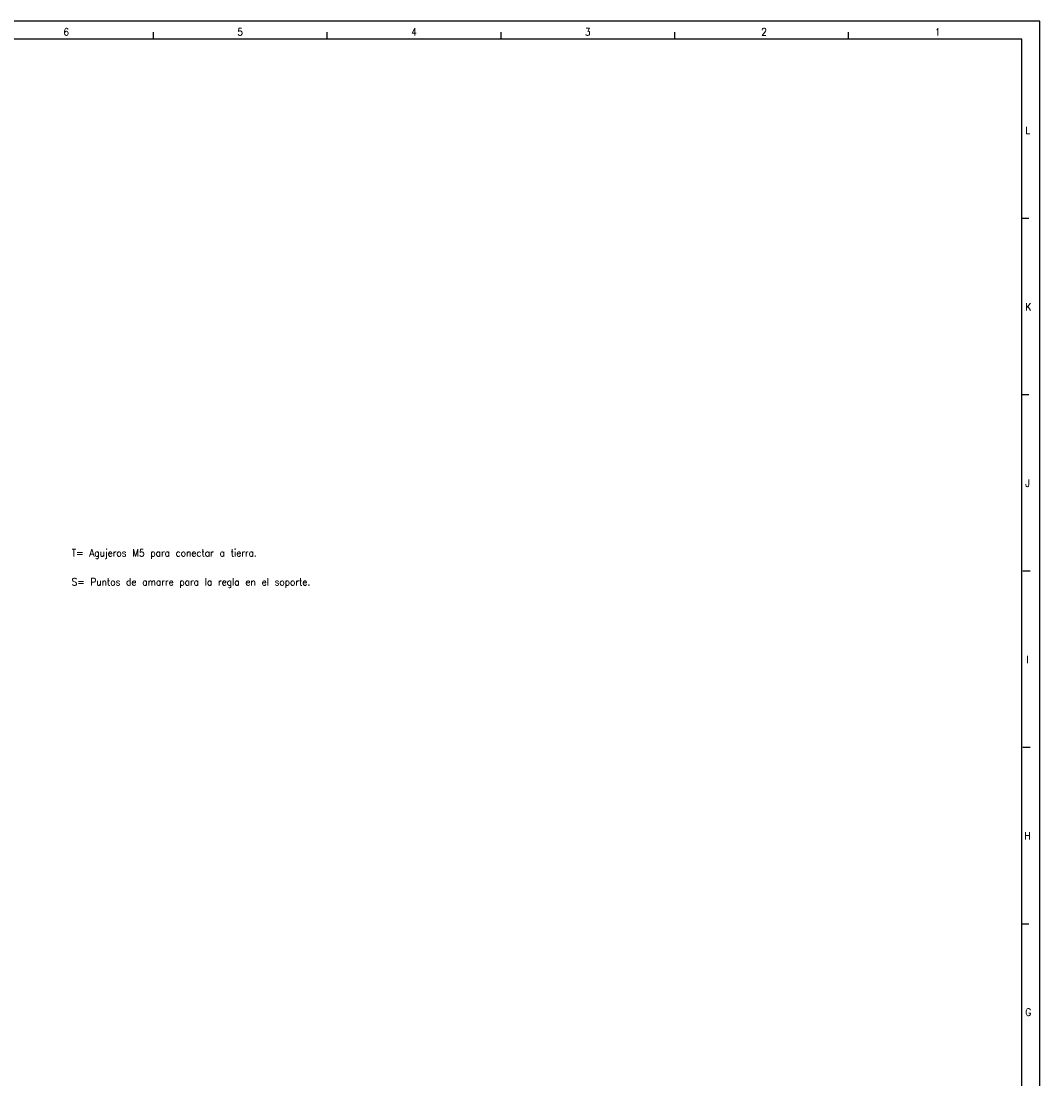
# Model space of a CAD drawing. Header units: millimetres. Extents: x -746 to 556, y -92 to 517.
# Tile 25 of 37: x -187 to 94, y 210 to 502. Entities that reach past the tile are written whole.
import ezdxf

# ---------------------------------------------------------------- set-up
doc = ezdxf.new("R2010")
doc.units = ezdxf.units.MM
doc.layers.add('1', color=7, linetype='Continuous')
doc.styles.add('CONVERTER_12', font='txt.shx', dxfattribs={"width": 0.9})

# ---------------------------------------------------------------- blocks, each defined once
blk = doc.blocks.new('Top2', base_point=(-375.45, 352.35))
at = {"layer": '1', "color": 2, "insert": (-172.805, 345.382), "char_height": 2, "attachment_point": 7, "line_spacing_factor": 1.20048, "style": 'CONVERTER_12'}
blk.add_mtext('T= Agujeros M5 para conectar a tierra. \\P \\PS= Puntos de amarre para la regla en el soporte.', dxfattribs=at)
blk = doc.blocks.new('_A1', base_point=(89.41, -87.22))
at = {"layer": '1', "color": 2, "linetype": 'Continuous'}
for p, q in [((94.41, 501.78), (-745.59, 501.78)), ((94.41, -92.22), (94.41, 501.78)), ((-150.29, 498.78), (-150.29, 496.78)), ((-102.35, 498.78), (-102.35, 496.78)), ((-54.41, 498.78), (-54.41, 496.78)), ((-6.47, 498.78), (-6.47, 496.78)), ((41.47, 498.78), (41.47, 496.78)), ((91.41, 447.32), (89.41, 447.32)), ((91.41, 398.65), (89.41, 398.65)), ((91.73, 349.98), (89.73, 349.98)), ((91.73, 301.32), (89.73, 301.32)), ((91.41, 252.65), (89.41, 252.65))]:
    blk.add_line(p, q, dxfattribs=at)
at = {"layer": '1', "color": 7, "linetype": 'Continuous'}
for p, q in [((89.41, 496.78), (-725.59, 496.78)), ((89.41, -87.22), (89.41, 496.78))]:
    blk.add_line(p, q, dxfattribs=at)
at = {"layer": '1', "color": 2, "char_height": 2, "attachment_point": 4, "line_spacing_factor": 1.20048, "style": 'CONVERTER_12'}
for s, insert in [('6', (-175.08, 498.81)), ('5', (-127.1, 498.81)), ('4', (-79.09, 498.81)), ('3', (-31.16, 498.81)), ('2', (17.5, 498.81)), ('1', (65.44, 498.81)), ('L', (90.41, 471.65)), ('K', (90.41, 422.98)), ('J', (90.41, 374.32)), ('I', (90.73, 325.65)), ('H', (90.17, 276.98)), ('G', (90.41, 228.32))]:
    blk.add_mtext(s, dxfattribs=dict(at, insert=insert))

msp = doc.modelspace()

# ---------------------------------------------------------------- block references
for name, p in [('_A1', (89.41, -87.22)), ('Top2', (-375.45, 352.35))]:
    msp.add_blockref(name, p)

doc.saveas('drawing.dxf')
